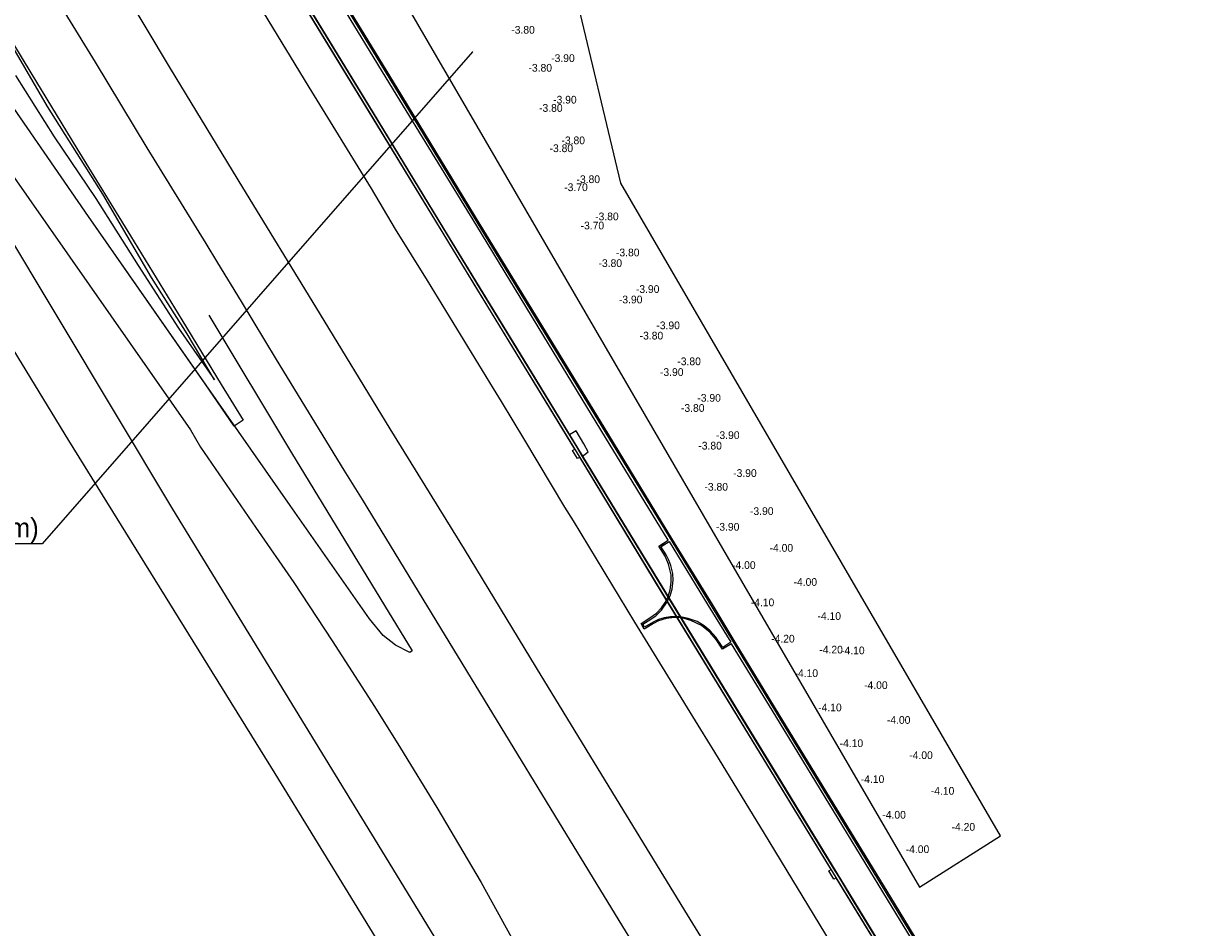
# Model space of a CAD drawing. Header units: metres. Extents: x 66063 to 66441, y 402276 to 402803.
# Tile 3 of 6: x 66152 to 66302, y 402461 to 402578. Entities that reach past the tile are written whole.
import ezdxf
from ezdxf import colors
from ezdxf.entities.mleader import LeaderData, LeaderLine
from ezdxf.math import Vec2, Vec3

# ---------------------------------------------------------------- set-up
doc = ezdxf.new("R2010")
doc.units = ezdxf.units.M
doc.header["$LTSCALE"] = 0.001
doc.header["$MEASUREMENT"] = 0
doc.layers.get('0').update_dxf_attribs({"linetype": 'CONTINUOUS'})
for name, color, linetype in [('607', 7, 'CONTINUOUS'), ('besthoogte', 253, 'CONTINUOUS'), ('BETONBAND', 1, 'CONTINUOUS'), ('DAMWAND', 1, 'CONTINUOUS'), ('HEK_NVV', 255, 'CONTINUOUS'), ('HOOGTELIJN', 154, 'CONTINUOUS'), ('KANT_OPEN_VERHARDING', 1, 'CONTINUOUS'), ('KANT_VERHARDING', 1, 'CONTINUOUS'), ('KRUINLIJN', 1, 'CONTINUOUS'), ('ow', 3, 'CONTINUOUS'), ('TEENLIJN', 1, 'CONTINUOUS'), ('TRAP', 1, 'CONTINUOUS')]:
    doc.layers.add(name, color=color, linetype=linetype)
doc.styles.add('haven-dieptecijfers$0$StagCAD', font='StagCAD.ttf')

msp = doc.modelspace()

# ---------------------------------------------------------------- linework, layer by layer
at = {"layer": '607'}
for points in [[(66284.61, 402422.54, 3.78), (66271.71, 402443.67, 3.78), (66259.25, 402464.1, 3.79), (66246.4, 402485.16, 3.79), (66234.2, 402505.12, 3.77), (66224.05, 402521.81, 3.77), (66210.82, 402543.51, 3.77), (66197.82, 402564.86, 3.77), (66183.66, 402588.09, 3.77), (66170.95, 402608.94, 3.78), (66157.68, 402630.7, 3.8), (66145.7, 402650.35, 3.81), (66141.37, 402657.42, 3.81), (66141.64, 402657.61, 3.81)], [(66141.64, 402657.61, 3.81), (66145.93, 402650.57, 3.81), (66157.94, 402630.88, 3.79), (66171.24, 402609.07, 3.78), (66184.11, 402587.94, 3.77), (66184.76, 402586.85, 3.77), (66198.14, 402564.92, 3.78), (66211.1, 402543.64, 3.76), (66223.66, 402523.06, 3.77), (66224.33, 402521.97, 3.77), (66234.49, 402505.25, 3.77), (66246.7, 402485.26, 3.78), (66256.84, 402468.63, 3.79), (66257.51, 402467.56, 3.78), (66259.51, 402464.24, 3.79), (66271.98, 402443.84, 3.79)]]:
    msp.add_polyline3d(points, dxfattribs=at)
at = {"layer": 'BETONBAND'}
for points in [[(66147.26, 402580.94, 3.61), (66152.93, 402571.63, 3.6), (66158.89, 402561.84, 3.59), (66165.84, 402550.54, 3.6), (66172.49, 402539.64, 3.61), (66177.58, 402531.29, 3.61), (66180.41, 402526.67, 3.6), (66179.24, 402525.87, 3.63), (66175.47, 402531.38, 3.68), (66160.38, 402553.03, 4.31)], [(66174.9, 402523.17, 3.68), (66182.03, 402512.8, 3.68), (66186.97, 402505.62, 3.67), (66191.96, 402498.1, 3.66), (66197.44, 402489.59, 3.68), (66200.81, 402484.17, 3.68), (66205.51, 402476.49, 3.67), (66211.22, 402466.77, 3.68), (66216.56, 402457.13, 3.65), (66219.5, 402451.66, 3.67), (66224.4, 402442.5, 3.66), (66225.88, 402439.76, 3.7), (66228.16, 402435.43, 3.71), (66232.03, 402428.26, 3.82), (66238.91, 402415.28, 4.2), (66245.11, 402403.51, 4.57), (66253.09, 402388.5, 5.03)]]:
    msp.add_polyline3d(points, dxfattribs=at)
at = {"layer": 'DAMWAND'}
msp.add_polyline3d([(66279.21, 402440.38, 2.72), (66264.29, 402464.88, 2.72), (66249.85, 402488.53, 2.71), (66244.13, 402497.92, 2.72), (66241.29, 402502.64, 2.71), (66235.94, 402511.34, 2.72), (66227.76, 402524.75, 2.71), (66220.39, 402536.85, 2.71), (66211.13, 402552.02, 2.72), (66200.37, 402569.7, 2.72), (66191.12, 402584.85, 2.72), (66177.77, 402606.98, 2.68)], dxfattribs=at)
at = {"layer": 'HEK_NVV'}
msp.add_polyline3d([(66132.61, 402679.2, 3.59), (66144.67, 402659.46, 3.66), (66153.88, 402647.13, 2.71), (66153.95, 402647.01, 2.7), (66154.61, 402645.9, 2.7), (66172.04, 402617.17, 2.7), (66185.08, 402595.6, 2.69), (66185.31, 402595.27, 2.53), (66184.41, 402594.54, 2.71), (66184.54, 402594.31, 2.84), (66185.51, 402592.61, 3.04), (66186.31, 402592.34, 2.68), (66190.21, 402585.94, 2.69), (66198.2, 402572.81, 2.68), (66211.28, 402551.33, 2.69), (66224.39, 402529.87, 2.69), (66237.48, 402508.44, 2.7), (66250.57, 402486.96, 2.69), (66263.67, 402465.47, 2.7), (66276.78, 402443.99, 2.69), (66290.57, 402421.35, 2.69), (66304.38, 402398.71, 2.71), (66317.51, 402377.24, 2.71), (66323.59, 402367.24, 2.71)], dxfattribs=at)
at = {"layer": 'HOOGTELIJN'}
for points in [[(66256.49, 402459.04, 3.4), (66247.92, 402473.12, 3.42), (66241.49, 402483.65, 3.37), (66239.7, 402486.58, 3.38), (66231.16, 402500.5, 3.39), (66223.18, 402513.64, 3.39), (66222.09, 402515.4, 3.38), (66216.91, 402524.07, 3.39), (66213.87, 402529.09, 3.36), (66212.84, 402530.78, 3.37), (66208.56, 402537.76, 3.36), (66204.31, 402544.76, 3.37), (66200.14, 402551.41, 3.39), (66197.03, 402556.67, 3.37), (66188.96, 402569.81, 3.38), (66183.04, 402579.51, 3.38), (66181.42, 402582.32, 3.37), (66176.95, 402589.57, 3.4), (66173.74, 402594.78, 3.35), (66173.25, 402595.58, 3.34), (66171.53, 402598.27, 3.41), (66171.02, 402598.03, 3.39)], [(66159.48, 402590.9, 3.67), (66161.23, 402588.5, 3.66), (66170.94, 402572.2, 3.64), (66180.32, 402556.78, 3.65), (66189.77, 402541.33, 3.64), (66199.41, 402525.53, 3.65), (66209.05, 402509.94, 3.65), (66218.37, 402494.59, 3.64), (66228.24, 402478.4, 3.64), (66237.91, 402462.57, 3.64), (66247.46, 402447.08, 3.64), (66257.1, 402431.24, 3.66), (66266.47, 402415.88, 3.65), (66275.25, 402401.6, 3.69), (66279.17, 402395.36, 3.75), (66280.43, 402393.32, 3.77), (66282.63, 402393.88, 3.79)], [(66231.91, 402457.3, 3.45), (66229.6, 402461.06, 3.46), (66220.78, 402475.52, 3.48), (66213.85, 402486.9, 3.45), (66211.65, 402490.45, 3.44), (66203.13, 402504.46, 3.48), (66195.86, 402516.39, 3.47), (66193.51, 402520.17, 3.47), (66184.74, 402534.51, 3.48), (66180.18, 402542.05, 3.47), (66177.12, 402547.04, 3.43), (66175.6, 402549.53, 3.46), (66167.99, 402561.95, 3.46), (66161.27, 402573.02, 3.47), (66157.71, 402578.87, 3.46), (66153.82, 402585.32, 3.49), (66154.82, 402588.15, 3.55)]]:
    msp.add_polyline3d(points, dxfattribs=at)
at = {"layer": 'KANT_OPEN_VERHARDING'}
for points in [[(66149.68, 402644.54, 2.9), (66152.58, 402639.75, 2.8), (66164.31, 402620.5, 2.8), (66174.97, 402603.01, 2.78), (66185.53, 402585.67, 2.79), (66196.64, 402567.47, 2.77), (66206.97, 402550.48, 2.78), (66217.7, 402532.93, 2.78), (66228.58, 402515.04, 2.78), (66239.07, 402497.87, 2.79), (66249.57, 402480.67, 2.79), (66260.21, 402463.22, 2.77), (66271.25, 402445.12, 2.78)], [(66268.01, 402449.72, 3.51), (66257.21, 402467.4, 3.5), (66256.91, 402467.22, 3.5), (66256.29, 402468.28, 3.49), (66256.58, 402468.46, 3.51), (66245.39, 402486.79, 3.51), (66234.57, 402504.49, 3.49), (66224, 402521.85, 3.49), (66223.72, 402521.68, 3.48), (66223.07, 402522.72, 3.47), (66223.37, 402522.89, 3.48), (66215.81, 402535.31, 3.48), (66205.36, 402552.42, 3.48), (66195.22, 402569.07, 3.49), (66184.9, 402585.99, 3.51), (66184.43, 402586.74, 3.47), (66184.15, 402586.57, 3.52), (66183.49, 402587.57, 3.53), (66183.8, 402587.8, 3.54), (66172.34, 402606.62, 3.5), (66162, 402623.58, 3.51), (66151.51, 402640.81, 3.54)]]:
    msp.add_polyline3d(points, dxfattribs=at)
at = {"layer": 'KANT_VERHARDING'}
for points in [[(66076.54, 402653.77, 5.1), (66087.35, 402650.36, 5.44), (66093.99, 402645.2, 5.58), (66095.02, 402644.12, 5.58), (66096.59, 402641.94, 5.57), (66128.56, 402589.61, 5.22), (66134.44, 402580.21, 5.14), (66144.8, 402566.54, 4.86), (66173.59, 402525.4, 3.6), (66174.9, 402523.17, 3.68)], [(66278.73, 402440.22, 2.73), (66263.88, 402464.58, 2.74), (66249.42, 402488.33, 2.73), (66243.68, 402497.69, 2.75), (66242.48, 402497, 2.71), (66241.67, 402498.26, 2.71), (66240.92, 402499.17, 2.71), (66239.79, 402500.07, 2.69), (66238.38, 402500.73, 2.7), (66237.22, 402501.04, 2.7), (66236.29, 402501.09, 2.7), (66235.19, 402500.96, 2.7), (66234.2, 402500.65, 2.69), (66233.54, 402500.33, 2.69), (66232.36, 402499.59, 2.71), (66231.95, 402500.32, 2.71), (66233.1, 402501.07, 2.69), (66233.94, 402501.68, 2.69), (66234.59, 402502.36, 2.7), (66235.06, 402503.03, 2.69), (66235.44, 402503.81, 2.69), (66235.73, 402504.69, 2.7), (66235.87, 402505.68, 2.71), (66235.85, 402506.62, 2.69), (66235.52, 402508.03, 2.69), (66235.06, 402509.03, 2.69), (66234.26, 402510.33, 2.69), (66235.48, 402511.1, 2.73), (66227.35, 402524.43, 2.73), (66219.97, 402536.53, 2.73), (66210.67, 402551.81, 2.75), (66199.9, 402569.46, 2.74), (66190.7, 402584.55, 2.73)], [(66175.96, 402540.28, 2.99), (66186.68, 402522.43, 2.97), (66198.72, 402502.66, 2.96), (66202.29, 402496.77, 2.96), (66202.02, 402496.57, 2.98), (66200.14, 402497.52, 3.02), (66198.56, 402498.79, 2.99), (66196.79, 402500.94, 2.99), (66186.48, 402515.61, 3.24), (66178.2, 402527.47, 3.56), (66160.38, 402553.03, 4.31), (66150.22, 402567.76, 4.79)], [(66234.56, 402510.3, 2.82), (66235.6, 402510.96, 2.74), (66240.65, 402502.66, 2.75), (66243.58, 402497.89, 2.76), (66242.54, 402497.22, 2.85), (66241.63, 402498.56, 2.86), (66240.92, 402499.36, 2.86), (66240.13, 402500.01, 2.85), (66239.23, 402500.57, 2.85), (66238.07, 402500.99, 2.86), (66237.05, 402501.19, 2.85), (66235.78, 402501.2, 2.85), (66234.95, 402501.05, 2.85), (66234.23, 402500.84, 2.84), (66233.52, 402500.49, 2.85), (66232.41, 402499.83, 2.81), (66232.19, 402500.24, 2.83), (66233.21, 402500.9, 2.85), (66233.87, 402501.33, 2.85), (66234.59, 402502.06, 2.84), (66235.26, 402503.01, 2.85), (66235.71, 402503.9, 2.85), (66235.96, 402504.77, 2.84), (66236.09, 402505.93, 2.84), (66236.05, 402506.82, 2.84), (66235.79, 402507.84, 2.84), (66235.55, 402508.54, 2.83), (66235.18, 402509.2, 2.83), (66234.53, 402510.28, 2.82), (66234.98, 402510.58, 2.81)]]:
    msp.add_polyline3d(points, dxfattribs=at)
at = {"layer": 'KRUINLIJN'}
for points in [[(66101.33, 402631.83, 5.59), (66121.12, 402599.02, 5.3), (66136.22, 402573.4, 5.01), (66148.97, 402552.29, 5.05), (66171.27, 402515.15, 5.03), (66198.34, 402470.91, 4.94), (66226.04, 402425.53, 4.95), (66244.76, 402394.97, 4.91)], [(66150.91, 402571.32, 4.82), (66155.95, 402563.36, 4.51), (66161.31, 402555.36, 4.2), (66166.8, 402546.69, 3.91), (66172.03, 402538.59, 3.76), (66176.72, 402531.87, 3.62), (66173.17, 402537.85, 3.58), (66168.56, 402545.16, 3.61), (66162.22, 402555.92, 3.61), (66155.09, 402567.29, 3.64), (66149.19, 402577.39, 3.63)]]:
    msp.add_polyline3d(points, dxfattribs=at)
at = {"layer": 'ow'}
msp.add_lwpolyline([(66151.95, 402665.73), (66268.01, 402466.18), (66278.5, 402472.84), (66229.31, 402557.35), (66223.43, 402582.2), (66219.98, 402590.53), (66198.01, 402622.7), (66174.03, 402661.2), (66166.4, 402673.81)], close=True, dxfattribs=at)
at = {"layer": 'TEENLIJN'}
msp.add_polyline3d([(66249.28, 402374.87, 3.77), (66235.94, 402396.35, 1.25), (66210.26, 402439.03, 1.39), (66184.57, 402480.89, 1.33), (66157.84, 402524.04, 1.23), (66131.38, 402567.38, 1.26), (66105.13, 402610.39, 1.11), (66090.99, 402633.22, 1.53), (66085.76, 402639.62, 1.6), (66074.32, 402644.53, 1.15)], dxfattribs=at)
at = {"layer": 'TRAP'}
msp.add_polyline3d([(66224.33, 402521.97, 3.77), (66225.1, 402522.57, 3.8), (66224.52, 402523.58, 3.79), (66223.56, 402525.26, 2.78), (66222.67, 402524.75, 2.79), (66223.66, 402523.06, 3.77)], dxfattribs=at)

# ---------------------------------------------------------------- texts
at = {"layer": 'besthoogte', "style": 'haven-dieptecijfers$0$StagCAD'}
for s, p in [('-3.80', (66215.14, 402576.72)), ('-3.80', (66217.37, 402571.8)), ('-3.90', (66220.31, 402573.05)), ('-3.90', (66220.56, 402567.67)), ('-3.80', (66218.74, 402566.6)), ('-3.80', (66220.1, 402561.38)), ('-3.80', (66221.64, 402562.4)), ('-3.80', (66223.59, 402557.37)), ('-3.70', (66222, 402556.33)), ('-3.80', (66226, 402552.55)), ('-3.70', (66224.12, 402551.37)), ('-3.80', (66228.7, 402547.88)), ('-3.80', (66226.44, 402546.5)), ('-3.90', (66231.28, 402543.14)), ('-3.90', (66229.08, 402541.79)), ('-3.80', (66231.77, 402537.11)), ('-3.90', (66233.93, 402538.44)), ('-3.80', (66236.65, 402533.78)), ('-3.90', (66234.4, 402532.39)), ('-3.90', (66239.24, 402529.05)), ('-3.80', (66237.12, 402527.74)), ('-3.90', (66241.66, 402524.22)), ('-3.80', (66239.37, 402522.86)), ('-3.90', (66243.88, 402519.31)), ('-3.80', (66240.16, 402517.53)), ('-3.90', (66246.06, 402514.38)), ('-3.90', (66241.64, 402512.35)), ('-4.00', (66248.6, 402509.62)), ('-4.00', (66243.74, 402507.39)), ('-4.00', (66251.7, 402505.2)), ('-4.10', (66246.16, 402502.56)), ('-4.10', (66254.8, 402500.79)), ('-4.20', (66248.8, 402497.86)), ('-4.20', (66255.04, 402496.44)), ('-4.10', (66257.86, 402496.34)), ('-4.10', (66251.83, 402493.39)), ('-4.00', (66260.84, 402491.84)), ('-4.10', (66254.89, 402488.95)), ('-4.00', (66263.79, 402487.33)), ('-4.10', (66257.67, 402484.32)), ('-4.00', (66266.69, 402482.77)), ('-4.10', (66260.41, 402479.67)), ('-4.10', (66269.48, 402478.15)), ('-4.00', (66263.2, 402475.05)), ('-4.20', (66272.17, 402473.48)), ('-4.00', (66266.23, 402470.59))]:
    msp.add_text(s, height=1, dxfattribs=at).set_placement(p)

# ---------------------------------------------------------------- leaders
ml = msp.add_multileader_mtext('Standard')
ml.set_content('strook op -4.30 (bodem)', color=256)
ml.set_leader_properties()
ml.build(insert=Vec2(0, 0))
ml.multileader.update_dxf_attribs({"text_right_attachment_type": 6, "dogleg_length": 0.36, "arrow_head_size": 0.18})
ctx = ml.context
ctx.base_point, ctx.char_height, ctx.arrow_head_size, ctx.landing_gap_size, ctx.plane_origin = Vec3(66100.93, 402512.31), 2.5, 0.18, 0.09, Vec3(66210.23, 402574.52)
ctx.right_attachment, ctx.text_align_type = 6, 2
notes = []
notes.append((ctx, [(0, (1, 1, 0), (66154.39, 402510.64), (-1, 0), 0.36, [(0, [(66210.23, 402574.52)], 0, [])])]))
ctx.mtext.insert, ctx.mtext.alignment, ctx.mtext.flow_direction = Vec3(66153.94, 402513.97), 3, 5
for ctx, leaders in notes:
    for number, flags, end, landing, length, lines in leaders:
        leader = LeaderData()
        leader.index, (leader.has_last_leader_line, leader.has_dogleg_vector, leader.attachment_direction) = number, flags
        leader.last_leader_point, leader.dogleg_vector, leader.dogleg_length = Vec3(end), Vec3(landing), length
        for number, points, colour, breaks in lines:
            line = LeaderLine()
            line.index, line.vertices, line.color, line.breaks = number, Vec3.list(points), colors.encode_raw_color(colour), breaks
            leader.lines.append(line)
        ctx.leaders.append(leader)

doc.saveas('drawing.dxf')
